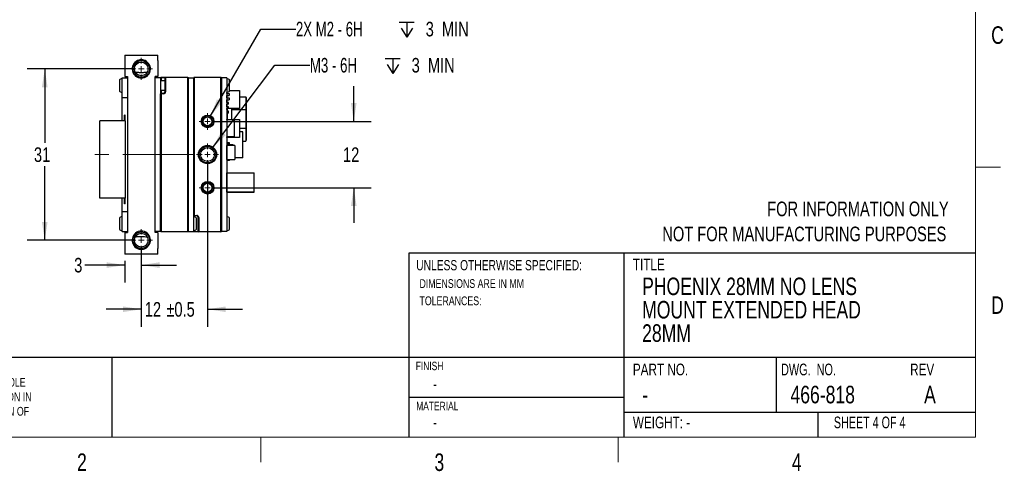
# Paper-space layout 'FFC body' of a CAD drawing. Header units: millimetres. Extents: x 5 to 274, y 4 to 211.
# Tile 2 of 12: x 96 to 274, y 4 to 86. Entities that reach past the tile are written whole.
import ezdxf

# ---------------------------------------------------------------- set-up
doc = ezdxf.new("R2010")
doc.units = ezdxf.units.MM
doc.linetypes.add('CENTERX2', pattern=[20.32, 12.7, -2.54, 2.54, -2.54])
doc.layers.add('DIMENSIONS', color=8, linetype='Continuous')
doc.layers.add('FORMAT', color=7, linetype='Continuous')
doc.styles.add('SLDTEXTSTYLE0', font='TXT', dxfattribs={"width": 0.75})
doc.styles.add('SLDTEXTSTYLE1', font='TXT', dxfattribs={"width": 0.6875})
doc.styles.add('SLDTEXTSTYLE2', font='TXT', dxfattribs={"width": 0.694444})
doc.styles.add('SLDTEXTSTYLE5', font='TXT', dxfattribs={"width": 0.675})
doc.styles.add('SLDTEXTSTYLE6', font='TXT', dxfattribs={"width": 0.678571})
doc.dimstyles.new('SLDDIMSTYLE11', dxfattribs={"dimtxt": 2.645833, "dimasz": 3.302, "dimexe": 0, "dimexo": 0.0625, "dimgap": 0.661458, "dimtad": 0, "dimtih": 1, "dimtoh": 1, "dimdec": 0, "dimrnd": 1e-09, "dimzin": 12, "dimdsep": 46, "dimtxsty": 'SLDTEXTSTYLE0', "dimsah": 1, "dimcen": 0.09, "dimadec": 0, "dimazin": 3, "dimtol": 1, "dimtp": 0.5, "dimtm": 0.5, "dimtfac": 1, "dimtdec": 1, "dimtmove": 0, "dimatfit": 0, "dimfxl": 1, "dimfrac": 2, "dimtolj": 1, "dimarcsym": 0})
doc.dimstyles.new('SLDDIMSTYLE2', dxfattribs={"dimtxt": 2.645833, "dimasz": 3.302, "dimexe": 0, "dimexo": 0.0625, "dimgap": 0.661458, "dimtad": 0, "dimtih": 1, "dimtoh": 1, "dimdec": 0, "dimrnd": 1e-09, "dimzin": 12, "dimdsep": 46, "dimtxsty": 'SLDTEXTSTYLE0', "dimsah": 1, "dimcen": 0.09, "dimadec": 0, "dimazin": 3, "dimtfac": 1, "dimtdec": 0, "dimtofl": 0, "dimtmove": 0, "dimatfit": 3, "dimfxl": 1, "dimfrac": 2, "dimtolj": 1, "dimtzin": 12, "dimarcsym": 0})
doc.dimstyles.new('SLDDIMSTYLE8', dxfattribs={"dimtxt": 2.645833, "dimasz": 3.302, "dimexe": 0, "dimexo": 0.0625, "dimgap": 0.661458, "dimtad": 0, "dimtih": 1, "dimtoh": 1, "dimdec": 0, "dimrnd": 1e-09, "dimzin": 12, "dimdsep": 46, "dimtxsty": 'SLDTEXTSTYLE0', "dimsah": 1, "dimcen": 0.09, "dimadec": 0, "dimazin": 3, "dimtfac": 1, "dimtdec": 0, "dimtmove": 0, "dimatfit": 0, "dimfxl": 1, "dimfrac": 2, "dimtolj": 1, "dimtzin": 12, "dimarcsym": 0})
doc.dimstyles.new('SLDDIMSTYLE9', dxfattribs={"dimtxt": 2.645833, "dimasz": 3.302, "dimexe": 0, "dimexo": 0.0625, "dimgap": 0.661458, "dimtad": 0, "dimtih": 1, "dimtoh": 1, "dimdec": 6, "dimrnd": 1e-09, "dimzin": 12, "dimdsep": 46, "dimtxsty": 'SLDTEXTSTYLE0', "dimsah": 1, "dimcen": 0, "dimadec": 0, "dimazin": 3, "dimtfac": 1, "dimtofl": 0, "dimtmove": 0, "dimatfit": 3, "dimfxl": 1, "dimfrac": 2, "dimtolj": 1, "dimtzin": 12, "dimarcsym": 0})

# ---------------------------------------------------------------- blocks, each defined once
blk = doc.blocks.new('SW_NOTE_0_18')
at = {"layer": 'FORMAT', "color": 0, "char_height": 3.175, "attachment_point": 1, "style": 'SLDTEXTSTYLE0'}
for s, insert in [('PHOENIX 28MM NO LENS', (0, 4.09)), ('MOUNT EXTENDED HEAD', (0, -0.14)), ('28MM', (0, -4.37))]:
    blk.add_mtext(s, dxfattribs=dict(at, insert=insert))
blk = doc.blocks.new('SW_NOTE_0_19')
at = {"layer": 'FORMAT', "color": 0, "char_height": 1.5875, "attachment_point": 1, "style": 'SLDTEXTSTYLE0'}
for s, insert in [('THE INFORMATION CONTAINED IN THIS DRAWING IS THE SOLE', (0, 2.05)), ('PROPERTY OF LUCID VISION LABS, INC. ANY REPRODUCTION IN', (0, -0.57)), ('PART OR AS A WHOLE WITHOUT THE WRITTEN PERMISSION OF', (0, -3.19)), ('LUCID VISION LABS, INC. IS PROHIBITED.', (0, -5.8))]:
    blk.add_mtext(s, dxfattribs=dict(at, insert=insert))
blk = doc.blocks.new('SW_NOTE_0_20')
at = {"layer": 'FORMAT', "color": 0, "attachment_point": 1, "style": 'SLDTEXTSTYLE0'}
for s, insert, char_height in [('UNLESS OTHERWISE SPECIFIED:', (0, 2.39), 1.8521), ('DIMENSIONS ARE IN MM', (0.6, -1.07), 1.5875), ('TOLERANCES:', (0.6, -4.19), 1.5875)]:
    blk.add_mtext(s, dxfattribs=dict(at, insert=insert, char_height=char_height))
blk = doc.blocks.new('SW_NOTE_0_21')
at = {"layer": 'FORMAT', "color": 0, "char_height": 2.6458, "attachment_point": 3, "style": 'SLDTEXTSTYLE0'}
for s, insert in [('FOR INFORMATION ONLY', (41.75, 3.41)), ('NOT FOR MANUFACTURING PURPOSES', (41.32, -1.12))]:
    blk.add_mtext(s, dxfattribs=dict(at, insert=insert))
blk = doc.blocks.new('SW_SYMBOL_HOLE_DEPTH')
at = {"layer": 'DIMENSIONS', "color": 0}
for p, q in [((0, 875), (800, 875)), ((100, 555), (400, 75)), ((400, 875), (400, 75)), ((700, 555), (400, 75))]:
    blk.add_line(p, q, dxfattribs=at)
blk = doc.blocks.new('_D_60')
at = {"layer": 'DIMENSIONS'}
for p, q in [((117.59, 105.58), (111.71, 94.12)), ((111.71, 94.12), (118.06, 94.12))]:
    blk.add_line(p, q, dxfattribs=at)
blk.add_solid([(117.59, 105.58), (115.63, 102.88), (116.54, 102.41)], dxfattribs=at)
at = {"layer": 'DIMENSIONS', "xscale": 0.0033796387, "yscale": 0.0033796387, "zscale": 0.0033796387}
blk.add_blockref('SW_SYMBOL_HOLE_DEPTH', (136.8, 92.39), dxfattribs=at)
at = {"layer": 'DIMENSIONS', "attachment_point": 1}
for s, insert, char_height, style in [('4X M2 - 6H', (118.06, 95.43), 2.646, 'SLDTEXTSTYLE5'), ('3', (141.58, 95.43), 2.65, 'SLDTEXTSTYLE0'), ('MIN', (144.51, 95.43), 2.646, 'SLDTEXTSTYLE0')]:
    blk.add_mtext(s, dxfattribs=dict(at, insert=insert, char_height=char_height, style=style))
blk = doc.blocks.new('_D_67')
at = {"layer": 'DIMENSIONS'}
for p, q in [((116.78, 76.87), (97.38, 76.87)), ((100.56, 76.87), (100.56, 63.47)), ((100.56, 45.87), (100.56, 59.26)), ((116.78, 45.87), (97.38, 45.87))]:
    blk.add_line(p, q, dxfattribs=at)
for points in [[(100.56, 76.87), (100.05, 73.56), (101.07, 73.56)], [(100.56, 45.87), (101.07, 49.17), (100.05, 49.17)]]:
    blk.add_solid(points, dxfattribs=at)
at = {"layer": 'DIMENSIONS', "insert": (98.6, 62.67), "char_height": 2.646, "attachment_point": 1, "style": 'SLDTEXTSTYLE0'}
blk.add_mtext('31', dxfattribs=at)
blk = doc.blocks.new('_D_68')
at = {"layer": 'DIMENSIONS'}
for p, q in [((156.54, 67.37), (156.54, 73.72)), ((131.32, 67.37), (159.72, 67.37)), ((131.32, 55.37), (159.72, 55.37)), ((156.54, 55.37), (156.54, 49.02))]:
    blk.add_line(p, q, dxfattribs=at)
for points in [[(156.54, 67.37), (157.05, 70.67), (156.03, 70.67)], [(156.54, 55.37), (156.03, 52.06), (157.05, 52.06)]]:
    blk.add_solid(points, dxfattribs=at)
at = {"layer": 'DIMENSIONS', "insert": (154.59, 62.67), "char_height": 2.646, "attachment_point": 1, "style": 'SLDTEXTSTYLE0'}
blk.add_mtext('12', dxfattribs=at)
blk = doc.blocks.new('_D_69')
at = {"layer": 'DIMENSIONS'}
for p, q in [((118.05, 44.6), (118.05, 38.18)), ((115.05, 41.36), (107.84, 41.36)), ((115.05, 42.1), (115.05, 38.18)), ((118.05, 41.36), (124.4, 41.36))]:
    blk.add_line(p, q, dxfattribs=at)
for points in [[(115.05, 41.36), (111.75, 41.87), (111.75, 40.85)], [(118.05, 41.36), (121.35, 40.85), (121.35, 41.87)]]:
    blk.add_solid(points, dxfattribs=at)
at = {"layer": 'DIMENSIONS', "insert": (105.89, 42.67), "char_height": 2.65, "attachment_point": 1, "style": 'SLDTEXTSTYLE0'}
blk.add_mtext('3', dxfattribs=at)
blk = doc.blocks.new('_D_70')
at = {"layer": 'DIMENSIONS'}
for p, q in [((130.05, 60.1), (130.05, 30.19)), ((118.05, 44.6), (118.05, 30.19)), ((118.05, 33.37), (111.7, 33.37)), ((130.05, 33.37), (136.4, 33.37))]:
    blk.add_line(p, q, dxfattribs=at)
for points in [[(118.05, 33.37), (114.75, 33.87), (114.75, 32.86)], [(130.05, 33.37), (133.35, 32.86), (133.35, 33.87)]]:
    blk.add_solid(points, dxfattribs=at)
at = {"layer": 'DIMENSIONS', "char_height": 2.646, "attachment_point": 1, "style": 'SLDTEXTSTYLE0'}
for s, insert in [('12', (118.68, 34.67)), ('±0.5', (122.59, 34.67))]:
    blk.add_mtext(s, dxfattribs=dict(at, insert=insert))
blk = doc.blocks.new('_D_71')
at = {"layer": 'DIMENSIONS'}
for p, q in [((130.55, 68.23), (139.71, 84.09)), ((139.71, 84.09), (146.06, 84.09))]:
    blk.add_line(p, q, dxfattribs=at)
blk.add_solid([(130.55, 68.23), (132.64, 70.84), (131.76, 71.35)], dxfattribs=at)
at = {"layer": 'DIMENSIONS', "xscale": 0.0033796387, "yscale": 0.0033796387, "zscale": 0.0033796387}
blk.add_blockref('SW_SYMBOL_HOLE_DEPTH', (164.79, 82.36), dxfattribs=at)
at = {"layer": 'DIMENSIONS', "attachment_point": 1}
for s, insert, char_height, style in [('2X M2 - 6H', (146.06, 85.4), 2.646, 'SLDTEXTSTYLE5'), ('3', (169.57, 85.4), 2.65, 'SLDTEXTSTYLE0'), ('MIN', (172.5, 85.4), 2.646, 'SLDTEXTSTYLE0')]:
    blk.add_mtext(s, dxfattribs=dict(at, insert=insert, char_height=char_height, style=style))
blk = doc.blocks.new('_D_72')
at = {"layer": 'DIMENSIONS'}
for p, q in [((130.95, 62.56), (142.24, 77.55)), ((142.24, 77.55), (148.59, 77.55))]:
    blk.add_line(p, q, dxfattribs=at)
blk.add_solid([(130.95, 62.56), (133.34, 64.89), (132.53, 65.51)], dxfattribs=at)
at = {"layer": 'DIMENSIONS', "xscale": 0.0033796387, "yscale": 0.0033796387, "zscale": 0.0033796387}
blk.add_blockref('SW_SYMBOL_HOLE_DEPTH', (162.25, 75.81), dxfattribs=at)
at = {"layer": 'DIMENSIONS', "attachment_point": 1}
for s, insert, char_height, style in [('M3 - 6H', (148.59, 78.86), 2.646, 'SLDTEXTSTYLE6'), ('3', (167.03, 78.86), 2.65, 'SLDTEXTSTYLE0'), ('MIN', (169.96, 78.86), 2.646, 'SLDTEXTSTYLE0')]:
    blk.add_mtext(s, dxfattribs=dict(at, insert=insert, char_height=char_height, style=style))
blk = doc.blocks.new('SW_CENTERMARKSYMBOL_44')
at = {"color": 0, "linetype": 'Continuous', "lineweight": 18}
for p, q in [((0, 1), (0, 2)), ((-1, 0), (-2, 0)), ((0, 0), (-0.5, 0)), ((0, 0), (0, 0.5)), ((0, 0), (0, -0.5)), ((0, 0), (0.5, 0)), ((1, 0), (2, 0)), ((0, -1), (0, -2))]:
    blk.add_line(p, q, dxfattribs=at)
blk = doc.blocks.new('SW_CENTERMARKSYMBOL_45')
at = {"color": 0, "linetype": 'Continuous', "lineweight": 18}
for p, q in [((0, 1), (0, 2)), ((-1, 0), (-2, 0)), ((0, 0), (-0.5, 0)), ((0, 0), (0, 0.5)), ((0, 0), (0, -0.5)), ((0, 0), (0.5, 0)), ((1, 0), (2, 0)), ((0, -1), (0, -2))]:
    blk.add_line(p, q, dxfattribs=at)
blk = doc.blocks.new('SW_CENTERMARKSYMBOL_46')
at = {"color": 0, "linetype": 'Continuous', "lineweight": 18}
for p, q in [((-1, 0), (-1.5, 0)), ((0, 0), (-0.5, 0)), ((0, 1), (0, 1.5)), ((0, 0), (0, 0.5)), ((0, 0), (0, -0.5)), ((0, 0), (0.5, 0)), ((1, 0), (1.5, 0)), ((0, -1), (0, -1.5))]:
    blk.add_line(p, q, dxfattribs=at)
blk = doc.blocks.new('SW_CENTERMARKSYMBOL_47')
at = {"color": 0, "linetype": 'Continuous', "lineweight": 18}
for p, q in [((0, 1), (0, 2)), ((-1, 0), (-2, 0)), ((0, 0), (-0.5, 0)), ((0, 0), (0, 0.5)), ((0, 0), (0, -0.5)), ((0, 0), (0.5, 0)), ((1, 0), (2, 0)), ((0, -1), (0, -2))]:
    blk.add_line(p, q, dxfattribs=at)
blk = doc.blocks.new('SW_CENTERMARKSYMBOL_48')
at = {"color": 0, "linetype": 'Continuous', "lineweight": 18}
for p, q in [((-1, 0), (-1.5, 0)), ((0, 0), (-0.5, 0)), ((0, 1), (0, 1.5)), ((0, 0), (0, 0.5)), ((0, 0), (0, -0.5)), ((0, 0), (0.5, 0)), ((1, 0), (1.5, 0)), ((0, -1), (0, -1.5))]:
    blk.add_line(p, q, dxfattribs=at)

psp = doc.layouts.new('FFC body')

# ---------------------------------------------------------------- linework, layer by layer
at = {"color": 7, "linetype": 'Continuous', "lineweight": 25}
for p, q in [((115.0491738, 79.3654231), (121.0491738, 79.3654231)), ((115.0491738, 79.3654231), (115.0491738, 78.3654231)), ((121.0491738, 78.3654231), (121.0491738, 79.3654231)), ((115.0491738, 78.3654231), (115.0491738, 75.4654231)), ((121.0491738, 78.3654231), (121.0491738, 75.4654231)), ((114.5701738, 75.2654231), (115.5491738, 75.2654231)), ((114.5701738, 74.2654231), (114.5701738, 75.2654231)), ((115.0491738, 75.4654231), (115.5491738, 75.4654231)), ((115.5491738, 75.4654231), (115.5491738, 47.2654231)), ((121.0491738, 75.4654231), (120.5491738, 75.4654231)), ((120.5491738, 47.2654231), (120.5491738, 75.4654231)), ((121.5491738, 75.2654231), (120.5491738, 75.2654231)), ((121.5491738, 75.2654231), (121.6491738, 75.3654231)), ((121.6491129, 75.2654231), (121.5491738, 75.2654231)), ((121.5491738, 75.2654231), (121.5491738, 74.3654231)), ((121.6491129, 75.2654231), (121.6491738, 75.3654231)), ((121.6491129, 75.2654231), (121.6491129, 74.7154231)), ((122.1078987, 75.2654231), (121.6491129, 75.2654231)), ((121.6491738, 75.3654231), (122.1113886, 75.3654231)), ((122.3491738, 75.2654231), (122.1078987, 75.2654231)), ((122.1113886, 75.3654231), (122.4491738, 75.3654231)), ((122.4491738, 75.3654231), (122.3491738, 75.2654231)), ((122.3491738, 74.3654231), (122.3491738, 75.2654231)), ((122.4491738, 75.3654231), (122.4491738, 74.3654231)), ((122.4491738, 75.3654231), (126.4491738, 75.3654231)), ((126.4491738, 74.3654231), (126.4491738, 75.3654231)), ((126.4491738, 75.3654231), (126.5491738, 75.2654231)), ((126.5491738, 75.2654231), (126.5491738, 74.3654231)), ((126.5491738, 75.2654231), (127.5491738, 75.2654231)), ((127.6491738, 75.3654231), (127.5491738, 75.2654231)), ((127.5491738, 74.3654231), (127.5491738, 75.2654231)), ((127.6491738, 75.3654231), (127.6491738, 74.3654231)), ((127.6491738, 75.3654231), (132.4491738, 75.3654231)), ((132.4491738, 74.3654231), (132.4491738, 75.3654231)), ((132.5491738, 75.2654231), (132.4491738, 75.3654231)), ((132.5491738, 75.2654231), (132.5491738, 74.3654231)), ((133.5491738, 75.2654231), (132.5491738, 75.2654231)), ((133.5491738, 75.2654231), (133.5491738, 74.3654231)), ((114.0701738, 74.8654231), (114.0701738, 72.8654231)), ((114.5701738, 72.6654231), (114.5701738, 74.2654231)), ((122.3491738, 74.7154231), (121.5491738, 74.7154231)), ((121.5491738, 74.3654231), (121.5491738, 48.3654231)), ((122.3491738, 72.7347819), (122.3491738, 74.3654231)), ((122.4491738, 74.3654231), (122.4491738, 72.7347819)), ((126.4491738, 48.3654231), (126.4491738, 74.3654231)), ((126.5491738, 74.3654231), (126.5491738, 48.3654231)), ((127.5491738, 50.3691047), (127.5491738, 74.3654231)), ((127.5491738, 48.3654231), (127.5491738, 74.3654231)), ((127.6491738, 74.3654231), (127.6491738, 50.361992)), ((132.4491738, 48.3654231), (132.4491738, 74.3654231)), ((132.5491738, 74.3654231), (132.5491738, 48.3654231)), ((133.5491738, 74.3654231), (133.5491738, 48.3654231)), ((134.0491738, 72.8654231), (134.0491738, 74.8654231)), ((114.5701738, 71.6654231), (114.5701738, 72.6654231)), ((114.5701738, 71.6654231), (115.5491738, 71.6654231)), ((114.5701738, 70.6654231), (114.5701738, 71.6654231)), ((121.5491738, 73.0154231), (122.3491738, 73.0154231)), ((121.6491129, 72.468913), (121.5491738, 72.3617415)), ((121.6491738, 72.3688542), (121.5491738, 72.3617415)), ((121.5491738, 48.3654231), (121.5491738, 72.3617415)), ((121.6491129, 73.0154231), (121.6491129, 72.468913)), ((121.6491129, 72.468913), (122.1078987, 72.4849342)), ((121.6491738, 72.3688542), (121.6491129, 72.468913)), ((122.1113886, 72.3849951), (121.6491738, 72.3688542)), ((121.6491738, 72.3688542), (121.6491738, 48.3654231)), ((133.56368, 72.4043882), (133.56368, 72.6167536)), ((133.56368, 72.4043882), (133.56368, 72.0754023)), ((133.56368, 72.4043882), (133.9636792, 72.4043882)), ((133.56368, 71.6043889), (133.56368, 72.0754023)), ((133.56368, 72.0754023), (133.9636792, 72.0754023)), ((133.56368, 71.6043889), (133.56368, 71.275403)), ((133.56368, 71.6043889), (133.9636792, 71.6043889)), ((133.9636792, 72.4043882), (133.9636792, 72.0754023)), ((133.9636792, 71.6043889), (133.9636792, 71.275403)), ((134.0491738, 72.9548063), (135.8636805, 72.9548063)), ((135.8636805, 72.9548063), (135.8636805, 69.6748331)), ((135.8636805, 71.8173948), (137.0136799, 71.8173949)), ((135.8636805, 71.8173946), (137.0136799, 71.8173946)), ((137.0136799, 71.8173949), (137.0136799, 71.8173946)), ((137.0136799, 71.8173946), (137.01368, 69.5130986)), ((137.0136799, 71.6673949), (137.0636799, 71.6673949)), ((137.0136799, 71.6673946), (137.0636799, 71.6673947)), ((137.0636799, 71.6673949), (137.0636799, 71.6673947)), ((137.0636799, 71.6673947), (137.06368, 69.4599698)), ((114.5701738, 67.4654231), (114.5701738, 70.6654231)), ((133.5536794, 70.796271), (133.5536794, 70.606271)), ((133.5536794, 70.606271), (133.5636794, 70.606271)), ((133.5536794, 70.006271), (133.5536794, 69.816271)), ((133.5636794, 70.006271), (133.5536794, 70.006271)), ((133.5536794, 70.006271), (133.5636794, 70.006271)), ((133.56368, 70.8049199), (133.56368, 71.275403)), ((133.56368, 71.275403), (133.9636792, 71.275403)), ((133.56368, 70.8049199), (133.56368, 70.4759341)), ((133.8636794, 70.8049199), (133.56368, 70.8049199)), ((133.8636794, 70.4759341), (133.56368, 70.4759341)), ((133.56368, 70.0043866), (133.56368, 70.4759341)), ((133.56368, 70.0043866), (133.56368, 69.6754008)), ((133.8636794, 70.0043866), (133.56368, 70.0043866)), ((133.8636794, 69.6754008), (133.56368, 69.6754008)), ((133.56368, 69.6748331), (133.56368, 69.6754008)), ((133.56368, 69.5130984), (133.56368, 69.6748331)), ((135.8636805, 69.6748331), (133.56368, 69.6748331)), ((133.6136799, 69.6748331), (133.6136799, 69.2043874)), ((133.8636794, 70.4759341), (133.8636794, 70.8049199)), ((133.8636794, 69.6754008), (133.8636794, 70.0043866)), ((134.4636807, 67.729804), (134.4636807, 69.6748331)), ((115.1211738, 68.4654231), (114.9981738, 68.4654231)), ((114.9981738, 67.4654231), (114.9981738, 68.4654231)), ((115.1211738, 67.4654231), (115.1211738, 68.4654231)), ((133.56368, 69.5130984), (133.6136799, 69.5130984)), ((133.56368, 69.5130984), (133.56368, 69.3423943)), ((133.6136799, 69.3423943), (133.56368, 69.3423943)), ((133.56368, 69.2043874), (133.56368, 68.8754015)), ((133.8636794, 69.2043874), (133.56368, 69.2043874)), ((133.8636794, 68.8754015), (133.56368, 68.8754015)), ((133.6036799, 68.8754015), (133.6036799, 67.8399741)), ((133.6036799, 67.8399741), (133.6136799, 67.8399741)), ((133.6136799, 68.8754015), (133.6136799, 67.729804)), ((133.8636794, 68.8754015), (133.8636794, 69.2043874)), ((134.4636807, 69.5130985), (137.01368, 69.5130986)), ((137.01368, 69.5130986), (137.0136801, 66.1216904)), ((137.01368, 69.4599698), (137.06368, 69.4599698)), ((137.06368, 69.4599698), (137.0636801, 66.1748192)), ((111.5596738, 67.4654231), (110.5596738, 67.4654231)), ((110.5596738, 53.4654231), (110.5596738, 67.4654231)), ((115.1211738, 67.4654231), (111.5596738, 67.4654231)), ((115.1211738, 67.4654231), (115.1211738, 53.4654231)), ((133.56368, 67.6781927), (133.56368, 67.729804)), ((133.56368, 67.729804), (135.8636805, 67.729804)), ((133.56368, 67.6781927), (133.56368, 64.5781938)), ((134.9136799, 67.6781927), (133.56368, 67.6781927)), ((134.9136799, 64.5781938), (134.9136799, 67.6781927)), ((135.8636805, 67.729804), (135.8636805, 64.4498308)), ((135.8636805, 66.1216903), (137.0136801, 66.1216904)), ((137.0136801, 66.1748192), (137.0636801, 66.1748192)), ((137.0136801, 66.1216904), (137.0136802, 63.8173946)), ((137.0636801, 66.1748192), (137.0636802, 63.9673947)), ((134.9136799, 64.5781938), (133.56368, 64.5781938)), ((133.56368, 64.4498308), (133.56368, 64.5781938)), ((133.56368, 64.4498308), (133.56368, 63.5149731)), ((135.8636805, 64.4498308), (133.56368, 64.4498308)), ((136.4636793, 65.5004257), (135.8636805, 65.5004257)), ((136.4636793, 60.8004249), (136.4636793, 65.5004257)), ((133.5536794, 63.504973), (133.5536794, 63.314973)), ((133.5536794, 63.314973), (133.5636794, 63.314973)), ((133.5536794, 62.714973), (133.5536794, 62.7149731)), ((133.5536794, 62.7149731), (133.5636794, 62.7149731)), ((133.5536794, 62.714973), (133.5536794, 62.524973)), ((133.5636794, 62.714973), (133.5536794, 62.714973)), ((133.5636794, 63.5149731), (134.0436794, 63.5149731)), ((134.0436794, 63.514973), (133.5636794, 63.514973)), ((133.5636794, 63.514973), (133.5636794, 63.504973)), ((133.5636794, 63.314973), (134.0436794, 63.314973)), ((133.5636794, 63.314973), (133.5636794, 63.1148933)), ((133.56368, 63.1148933), (133.56368, 62.9899881)), ((134.6636804, 63.1148933), (133.56368, 63.1148933)), ((133.56368, 60.4899778), (133.56368, 62.9899881)), ((135.0136797, 62.9899881), (133.56368, 62.9899881)), ((134.0436794, 63.514973), (134.0436794, 63.504973)), ((134.0436794, 63.314973), (134.0536794, 63.314973)), ((134.0436794, 63.1148933), (134.0436794, 63.314973)), ((134.0536794, 63.314973), (134.0536794, 63.504973)), ((134.6636804, 62.9899881), (134.6636804, 63.1148933)), ((135.0136797, 62.9899881), (135.0136797, 60.4899778)), ((136.4636793, 63.8173946), (137.0136802, 63.8173946)), ((137.0136802, 63.9673946), (137.0636802, 63.9673947)), ((133.5536794, 61.7798143), (133.5536794, 61.5898143)), ((133.5536794, 61.5898143), (133.5636794, 61.5898143)), ((133.5536794, 61.5898143), (133.5536794, 61.5148174)), ((133.5536794, 61.5148174), (133.5636794, 61.5148174)), ((133.5536794, 60.9898144), (133.5636794, 60.9898144)), ((133.5536794, 60.9898143), (133.5536794, 60.7998143)), ((133.5636794, 60.9898143), (133.5536794, 60.9898143)), ((133.5536794, 60.7998143), (133.5536794, 60.7248174)), ((133.5536794, 60.7248174), (133.5536794, 60.29978)), ((136.4636793, 60.8004249), (135.0136797, 60.8004249)), ((133.5636794, 60.29978), (133.5536794, 60.29978)), ((133.5636794, 60.29978), (133.5636794, 60.28978)), ((134.0436794, 60.28978), (133.5636794, 60.28978)), ((133.56368, 60.4899778), (135.0136797, 60.4899778)), ((134.0436794, 60.29978), (134.0536794, 60.29978)), ((134.0436794, 60.29978), (134.0436794, 60.28978)), ((134.0536794, 60.29978), (134.0536794, 60.4899778)), ((133.56368, 54.5404276), (133.56368, 58.040425)), ((133.56368, 58.040425), (138.5136828, 58.040425)), ((138.5136828, 54.5404276), (138.5136828, 58.040425)), ((133.56368, 54.5404276), (138.5136828, 54.5404276)), ((133.56368, 54.5404257), (133.56368, 54.5404276)), ((138.5136828, 54.5404257), (133.56368, 54.5404257)), ((138.5136828, 54.5404276), (138.5136828, 54.5404257)), ((111.5596738, 53.4654231), (110.5596738, 53.4654231)), ((115.1211738, 53.4654231), (111.5596738, 53.4654231)), ((114.5701738, 52.0654231), (114.5701738, 53.4654231)), ((114.5701738, 51.0654231), (114.5701738, 52.0654231)), ((114.9981738, 52.4654231), (114.9981738, 53.4654231)), ((115.1211738, 52.4654231), (114.9981738, 52.4654231)), ((115.1211738, 52.4654231), (115.1211738, 53.4654231)), ((114.5701738, 51.0654231), (115.5491738, 51.0654231)), ((114.5701738, 50.0654231), (114.5701738, 51.0654231)), ((114.5701738, 48.4654231), (114.5701738, 50.0654231)), ((127.5491738, 50.3691047), (127.6491129, 50.2619331)), ((127.6491738, 50.361992), (127.5491738, 50.3691047)), ((127.6491738, 50.361992), (127.6491129, 50.2619331)), ((128.1078987, 50.245912), (127.6491129, 50.2619331)), ((127.6491129, 50.2619331), (127.6491129, 50.1004026)), ((127.6491738, 50.361992), (128.1113886, 50.3458511)), ((128.3491738, 48.3654231), (128.3491738, 49.9960643)), ((128.4491738, 49.9960643), (128.4491738, 48.3654231)), ((114.0701738, 49.8654231), (114.0701738, 47.8654231)), ((114.5701738, 47.4654231), (114.5701738, 48.4654231)), ((121.5491738, 47.4654231), (121.5491738, 48.3654231)), ((121.6491738, 48.3654231), (121.6491738, 47.3654231)), ((126.4491738, 47.3654231), (126.4491738, 48.3654231)), ((126.5491738, 48.3654231), (126.5491738, 47.4654231)), ((127.5491738, 47.4654231), (127.5491738, 48.3654231)), ((128.0491738, 47.8654231), (128.0491738, 49.8654231)), ((128.3491738, 47.4654231), (128.3491738, 48.3654231)), ((128.4491738, 48.3654231), (128.4491738, 47.3654231)), ((132.4491738, 47.3654231), (132.4491738, 48.3654231)), ((132.5491738, 48.3654231), (132.5491738, 47.4654231)), ((133.5491738, 48.3654231), (133.5491738, 47.4654231)), ((134.0491738, 47.8654231), (134.0491738, 49.8654231)), ((114.5701738, 47.4654231), (115.5491738, 47.4654231)), ((115.0491738, 47.2654231), (115.5491738, 47.2654231)), ((115.0491738, 47.2654231), (115.0491738, 44.3654231)), ((121.5491738, 47.4654231), (120.5491738, 47.4654231)), ((121.0491738, 47.2654231), (120.5491738, 47.2654231)), ((121.0491738, 47.2654231), (121.0491738, 44.3654231)), ((121.6491738, 47.3654231), (121.5491738, 47.4654231)), ((126.4491738, 47.3654231), (121.6491738, 47.3654231)), ((126.5491738, 47.4654231), (126.4491738, 47.3654231)), ((126.5491738, 47.4654231), (127.5491738, 47.4654231)), ((127.5491738, 47.4654231), (127.6491129, 47.4654231)), ((127.5491738, 47.4654231), (127.6491738, 47.3654231)), ((127.6491129, 47.6304436), (127.6491129, 47.4654231)), ((127.6491129, 47.4654231), (128.1078987, 47.4654231)), ((127.6491738, 47.3654231), (127.6491129, 47.4654231)), ((128.1113886, 47.3654231), (127.6491738, 47.3654231)), ((128.1078987, 47.4654231), (128.3491738, 47.4654231)), ((128.4491738, 47.3654231), (128.1113886, 47.3654231)), ((128.3491738, 47.4654231), (128.4491738, 47.3654231)), ((132.4491738, 47.3654231), (128.4491738, 47.3654231)), ((132.4491738, 47.3654231), (132.5491738, 47.4654231)), ((133.5491738, 47.4654231), (132.5491738, 47.4654231)), ((115.0491738, 44.3654231), (115.0491738, 43.3654231)), ((121.0491738, 43.3654231), (115.0491738, 43.3654231)), ((121.0491738, 43.3654231), (121.0491738, 44.3654231))]:
    psp.add_line(p, q, dxfattribs=at)
at = {"color": 7, "linetype": 'CENTERX2', "lineweight": 18}
psp.add_line((127.3991738, 61.3654231), (108.6991738, 61.3654231), dxfattribs=at)
at = {"color": 7, "linetype": 'Continuous', "lineweight": 25}
for centre, radius in [((118.0491738, 76.8654231), 1.5), ((118.0491738, 76.8654231), 1.25), ((130.0491738, 67.3654231), 1.15), ((130.0491738, 67.3654231), 1), ((130.0491738, 67.3654231), 0.8), ((130.0491738, 61.3654231), 1.65), ((130.0491738, 61.3654231), 1.5), ((130.0491738, 61.3654231), 1.25), ((130.0491738, 55.3654231), 1.15), ((130.0491738, 55.3654231), 1), ((130.0491738, 55.3654231), 0.8), ((118.0491738, 45.8654231), 1.5), ((118.0491738, 45.8654231), 1.25)]:
    psp.add_circle(centre, radius, dxfattribs=at)
for centre, radius, start, end in [((118.0491738, 76.8654231), 1.65, 114.619977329, 65.380022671), ((114.6314213, 74.3679281), 0.75, 94.684179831, 138.445922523), ((133.4879263, 74.3679281), 0.75, 41.554077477, 85.315820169), ((114.6314213, 73.3629181), 0.75, 221.554077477, 265.315820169), ((122.0991738, 72.7347819), 0.25, 272, 0), ((122.0991738, 72.7347819), 0.35, 272, 0), ((133.4879263, 73.3629181), 0.75, 274.684179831, 318.445922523), ((133.5636794, 70.796271), 0.01, 90, 180), ((133.5636794, 70.796271), 0.01, 90, 180), ((133.5636794, 69.816271), 0.01, 180, 270), ((133.5636794, 63.5049731), 0.01, 90, 180), ((133.5636794, 63.504973), 0.01, 90, 180), ((133.5636794, 62.524973), 0.01, 180, 270), ((134.0436794, 63.5049731), 0.01, 0, 90), ((134.0436794, 63.504973), 0.01, 0, 90), ((133.5636794, 61.7798144), 0.01, 90, 180), ((133.5636794, 61.7798143), 0.01, 90, 180), ((133.5636794, 60.7998143), 0.01, 180, 270), ((133.5636794, 60.7248174), 0.01, 180, 270), ((133.5636794, 60.29978), 0.01, 180, 270), ((134.0436794, 60.29978), 0.01, 270, 0), ((114.6314213, 49.3679281), 0.75, 94.684179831, 138.445922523), ((127.4879263, 49.3679281), 0.75, 41.554077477, 85.315820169), ((128.0991738, 49.9960643), 0.25, 0, 88), ((128.0991738, 49.9960643), 0.35, 0, 88), ((133.4879263, 49.3679281), 0.75, 41.554077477, 85.315820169), ((114.6314213, 48.3629181), 0.75, 221.554077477, 265.315820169), ((118.0491738, 45.8654231), 1.65, 294.619977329, 245.380022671), ((127.4879263, 48.3629181), 0.75, 274.684179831, 318.445922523), ((133.4879263, 48.3629181), 0.75, 274.684179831, 318.445922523)]:
    psp.add_arc(centre, radius, start, end, dxfattribs=at)
for points, knots in [([(118.7365602, 78.3654231), (118.6664946, 78.3933265), (118.5247414, 78.4497794), (118.2078401, 78.5110211), (117.8839339, 78.5102252), (117.5705388, 78.4485983), (117.4318237, 78.3933284), (117.3617875, 78.3654231)], [0, 0, 0, 0, 0.1599938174, 0.3236914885, 0.6832266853, 0.8400636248, 1, 1, 1, 1]), ([(119.1507051, 76.2745519), (119.0457601, 76.2554298), (118.8359672, 76.2172034), (118.5339372, 76.1909363), (118.2475497, 76.1790131), (117.9800051, 76.1771513), (117.7159044, 76.1835601), (117.3669598, 76.2035933), (117.117023, 76.2458886), (116.9476425, 76.2745519)], [0, 0, 0, 0, 0.1503029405, 0.3004667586, 0.4151542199, 0.529489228, 0.6439083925, 0.7586792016, 1, 1, 1, 1]), ([(116.9476425, 46.4562943), (117.0525875, 46.4754163), (117.2623804, 46.5136427), (117.5644105, 46.5399098), (117.8507979, 46.551833), (118.1183426, 46.5536948), (118.3824433, 46.5472861), (118.7313878, 46.5272528), (118.9813247, 46.4849575), (119.1507051, 46.4562943)], [0, 0, 0, 0, 0.1503029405, 0.3004667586, 0.4151542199, 0.529489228, 0.6439083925, 0.7586792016, 1, 1, 1, 1]), ([(117.3617875, 44.3654231), (117.431853, 44.3375196), (117.5736062, 44.2810667), (117.8905075, 44.2198251), (118.2144137, 44.2206209), (118.5278089, 44.2822479), (118.666524, 44.3375177), (118.7365602, 44.3654231)], [0, 0, 0, 0, 0.15999381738, 0.32369148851, 0.6832266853, 0.84006362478, 1, 1, 1, 1])]:
    psp.add_open_spline(points, degree=3, knots=knots, dxfattribs=at)
at = {"layer": 'FORMAT', "color": 7, "linetype": 'Continuous', "lineweight": 18}
for p, q in [((269.2, 205.7), (269.2, 10.2)), ((269.2, 59.075), (273.725, 59.075)), ((269.2, 10.2), (10.2, 10.2)), ((139.7, 5.674), (139.7, 10.201)), ((204.45, 10.2), (204.45, 5.675))]:
    psp.add_line(p, q, dxfattribs=at)
at = {"layer": 'FORMAT'}
for p, q in [((166.5519565, 10.2), (166.5519565, 43.5827488)), ((166.5519565, 43.5827488), (269.2, 43.5827488)), ((205.4867008, 43.5827488), (205.4867008, 10.2)), ((10.2, 24.7144932), (269.2, 24.7144932)), ((112.7193752, 24.7144932), (112.7193752, 10.2)), ((233.0714232, 24.7144932), (233.0714232, 14.7216253)), ((166.5519565, 17.4572466), (205.4867008, 17.4572466)), ((205.4867008, 14.7216253), (269.2, 14.7216253)), ((240.6422173, 14.7216253), (240.6422173, 10.2))]:
    psp.add_line(p, q, dxfattribs=at)

# ---------------------------------------------------------------- block references
at = {"color": 7, "linetype": 'Continuous', "lineweight": 0}
for name, p in [('SW_CENTERMARKSYMBOL_44', (118.0491738, 76.8654231)), ('SW_CENTERMARKSYMBOL_46', (130.0491738, 67.3654231)), ('SW_CENTERMARKSYMBOL_47', (130.0491738, 61.3654231)), ('SW_CENTERMARKSYMBOL_48', (130.0491738, 55.3654231)), ('SW_CENTERMARKSYMBOL_45', (118.0491738, 45.8654231))]:
    psp.add_blockref(name, p, dxfattribs=at)
at = {"layer": 'FORMAT', "color": 7}
psp.add_blockref('SW_NOTE_0_21', (222.5686678, 49.4419192), dxfattribs=at)
at = {"layer": 'FORMAT'}
for name, p in [('SW_NOTE_0_20', (167.8509651, 39.8785538)), ('SW_NOTE_0_18', (208.7832485, 35.0098472)), ('SW_NOTE_0_19', (48, 18.8833333))]:
    psp.add_blockref(name, p, dxfattribs=at)

# ---------------------------------------------------------------- texts
for s, insert, char_height, attachment_point, style in [('C', (273.1669271, 84.5786233), 3.175, 2, 'SLDTEXTSTYLE0'), ('TITLE', (207.1038739, 42.5291754), 2.11666667, 1, 'SLDTEXTSTYLE0'), ('D', (273.1621499, 35.7036233), 3.175, 2, 'SLDTEXTSTYLE0'), ('FINISH', (167.7639895, 23.8648117), 1.524, 1, 'SLDTEXTSTYLE0'), ('PART NO.', (207.1038739, 23.5221796), 2.11666667, 1, 'SLDTEXTSTYLE0'), ('DWG.  NO.', (233.9544708, 23.5221796), 2.11666667, 1, 'SLDTEXTSTYLE2'), ('REV', (257.3329185, 23.5221796), 2.11666667, 1, 'SLDTEXTSTYLE0'), ('-', (170.9020139, 20.9053458), 2.1166667, 1, 'SLDTEXTSTYLE0'), ('466-818', (235.6520139, 19.513011), 3.175, 1, 'SLDTEXTSTYLE0'), ('A', (259.8678275, 19.513011), 3.175, 1, 'SLDTEXTSTYLE0'), ('MATERIAL', (167.8509651, 16.6105479), 1.524, 1, 'SLDTEXTSTYLE0'), ('-', (208.7832485, 19.513011), 3.175, 1, 'SLDTEXTSTYLE0'), ('-', (170.9020139, 13.9412801), 2.1166667, 1, 'SLDTEXTSTYLE0'), ('WEIGHT: -', (207.1038739, 13.94128), 2.11666667, 1, 'SLDTEXTSTYLE0'), ('SHEET 4 OF 4', (243.5190494, 13.94128), 2.116666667, 1, 'SLDTEXTSTYLE1'), ('2', (107.2930295, 7.2661233), 3.175, 2, 'SLDTEXTSTYLE0'), ('3', (172.0430295, 7.2661233), 3.175, 2, 'SLDTEXTSTYLE0'), ('4', (236.7930295, 7.2661233), 3.175, 2, 'SLDTEXTSTYLE0')]:
    psp.add_mtext(s, dxfattribs=dict(at, insert=insert, char_height=char_height, attachment_point=attachment_point, style=style))

# ---------------------------------------------------------------- dimensions: what is measured, and where the dimension line sits
at = {"layer": 'DIMENSIONS'}
for p1, p2, text, picture, middle in [((118.5056614, 107.3616016), (117.5926863, 105.582142), '4X M2 - 6H {\\fGDT;x} 3\\P', '_D_60', (134.6038083, 94.1249233)), ((129.5491738, 66.4993977), (130.5491738, 68.2314485), '2X M2 - 6H {\\fGDT;x} 3\\P', '_D_71', (162.5950905, 84.0910031)), ((129.1464929, 60.1674385), (130.9518548, 62.5634077), 'M3 - 6H {\\fGDT;x} 3\\P', '_D_72', (162.5950905, 77.5493175))]:
    dim = psp.add_diameter_dim_2p(p1=p1, p2=p2, text=text, dimstyle='SLDDIMSTYLE9', override={"dimpost": '<>'}, dxfattribs=at)
    dim.commit()
    dim.dimension.update_dxf_attribs({"geometry": picture, "text_midpoint": middle, "dimtype": 163})
for base, p1, p2, dimstyle, picture, middle in [((100.5596738, 45.8654231), (118.0491738, 76.8654231), (118.0491738, 45.8654231), 'SLDDIMSTYLE2', '_D_67', (100.5596738, 61.3654231)), ((156.5415511, 55.3654231), (130.0491738, 67.3654231), (130.0491738, 55.3654231), 'SLDDIMSTYLE8', '_D_68', (156.5415511, 61.3654231))]:
    dim = psp.add_linear_dim(base=base, p1=p1, p2=p2, angle=90, dimstyle=dimstyle, dxfattribs=at)
    dim.commit()
    dim.dimension.update_dxf_attribs({"geometry": picture, "text_midpoint": middle, "dimtype": 160})
for base, p1, p2, dimstyle, picture, middle in [((130.0491738, 33.3654231), (118.0491738, 45.8654231), (130.0491738, 61.3654231), 'SLDDIMSTYLE11', '_D_70', (124.0491738, 33.3654231)), ((118.0491738, 41.3577137), (115.0491738, 43.3654231), (118.0491738, 45.8654231), 'SLDDIMSTYLE8', '_D_69', (106.8653479, 41.3577137))]:
    dim = psp.add_linear_dim(base=base, p1=p1, p2=p2, dimstyle=dimstyle, dxfattribs=at)
    dim.commit()
    dim.dimension.update_dxf_attribs({"geometry": picture, "text_midpoint": middle, "dimtype": 160})

doc.saveas('drawing.dxf')
